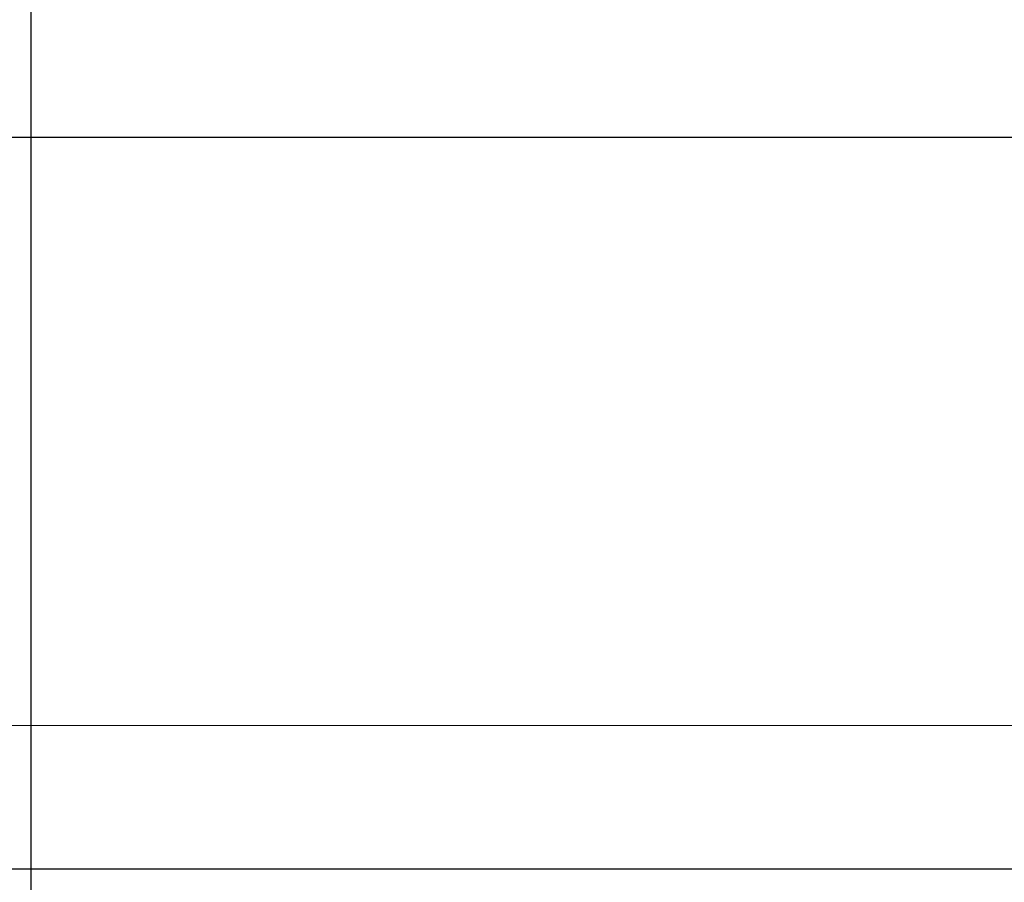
# Model space of a CAD drawing. Header units: inches. Extents: x 34737 to 291769, y 4926 to 74566.
# Tile 120 of 256: x 253174 to 253522, y 31253 to 31557. Entities that reach past the tile are written whole.
import ezdxf

# ---------------------------------------------------------------- set-up
doc = ezdxf.new("R2010")
doc.units = ezdxf.units.IN
doc.header["$LTSCALE"] = 300
doc.linetypes.add('ACAD_ISO02W100', pattern=[15, 12, -3])
doc.layers.add('!_A_03_ČIARKOVANÁ', color=41, linetype='ACAD_ISO02W100', lineweight=13)
doc.layers.add('IS_04_ELEKTRO', color=10, linetype='_EL_VEDENI_NN_NADZ', lineweight=13)
doc.layers.add('!_A_52_NOVÉ KCIE', color=7, linetype='Continuous', lineweight=13, true_color=0xa30000)
doc.linetypes.add('_EL_VEDENI_NN_NADZ', pattern='A,0.39,-0.59,[109,cadkon.shx,S=0.2,R=0,X=0,Y=0],-1.97,0.39,-0.39', length=3.73)

msp = doc.modelspace()

# ---------------------------------------------------------------- linework, layer by layer
at = {"layer": '!_A_03_ČIARKOVANÁ', "color": 7, "lineweight": -3, "ltscale": 0.5}
msp.add_lwpolyline([(253178.19, 31153.16), (253178.19, 31836.97)], dxfattribs=at)
msp.add_arc((253178.19, 31153.16), 683.81, 0, 90, dxfattribs=at)
at = {"layer": '!_A_52_NOVÉ KCIE', "color": 7, "lineweight": -3}
msp.add_lwpolyline([(252057.13, 31515.32), (254307.13, 31515.32), (254307.13, 31257.32), (252057.13, 31257.32)], close=True, dxfattribs=at)
at = {"layer": 'IS_04_ELEKTRO', "color": 4, "linetype": 'Continuous'}
msp.add_line((252310.62, 31307.9), (255319.17, 31307.9), dxfattribs=at)

doc.saveas('drawing.dxf')
